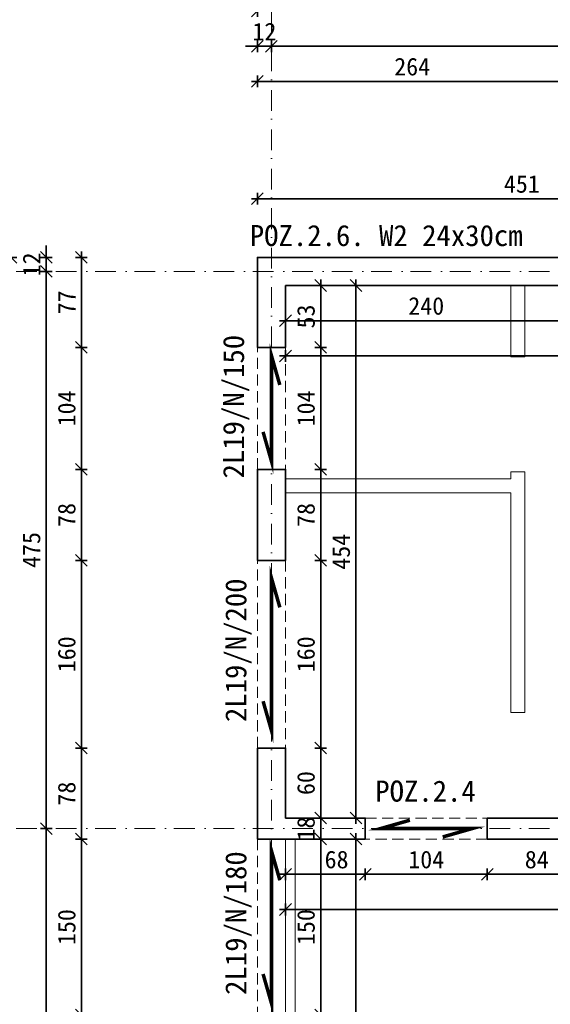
# Model space of a CAD drawing. Header units: millimetres. Extents: x -6343 to 9945, y -9929 to 237.
# Tile 24 of 43: x -5472 to -5020, y -4350 to -3511. Entities that reach past the tile are written whole.
import ezdxf
from ezdxf import colors
from ezdxf.entities.mleader import LeaderData, LeaderLine
from ezdxf.math import Vec2, Vec3

# ---------------------------------------------------------------- set-up
doc = ezdxf.new("R2010")
doc.units = ezdxf.units.MM
doc.linetypes.add('HIDDEN2', pattern=[4.7625, 3.175, -1.5875])
doc.linetypes.add('Kreski i kropki', pattern=[335.138881, 176.388884, -88.194442, 0, -70.555556])
doc.layers.add('_k_niewidoczna', color=72, linetype='Continuous', lineweight=9, plot=False)
for name, color, linetype, lineweight in [('_k_opis', 7, 'Continuous', 13), ('_k_osie', 142, 'Kreski i kropki', 13), ('_k_widok', 7, 'Continuous', 18), ('_k_wymiar', 7, 'Continuous', 9), ('_k_zarys', 7, 'HIDDEN2', 20), ('_k_ściany', 223, 'Continuous', 35)]:
    doc.layers.add(name, color=color, linetype=linetype, lineweight=lineweight)
doc.styles.add('GENERATED_STYLE_1', font='MS Gothic.ttf')
doc.dimstyles.new('1-100 (20cm)', dxfattribs={"dimscale": 5, "dimtxt": 3, "dimasz": 2, "dimexe": 1, "dimexo": 1, "dimgap": 1, "dimtad": 1, "dimdec": 0, "dimzin": 12, "dimdsep": 46, "dimtxsty": 'GENERATED_STYLE_1', "dimblk1": 'OBLIQUE', "dimblk2": 'OBLIQUE', "dimsah": 1, "dimcen": 0, "dimdle": 1, "dimclrd": 256, "dimclre": 256, "dimclrt": 4, "dimazin": 0, "dimtfac": 0.75, "dimtdec": 0, "dimtix": 1, "dimtmove": 1, "dimatfit": 3, "dimldrblk": 'OBLIQUE', "dimfxl": 1, "dimfxlon": 1, "dimtvp": 0.75, "dimtolj": 1, "dimtzin": 0, "dimarcsym": 0})

# ---------------------------------------------------------------- blocks, each defined once
blk = doc.blocks.new('_OBLIQUE')
at = {"color": 0, "linetype": 'ByBlock'}
blk.add_line((-0.5, -0.5), (0.5, 0.5), dxfattribs=at)
blk = doc.blocks.new('*D214')
at = {"layer": '_k_wymiar', "lineweight": -2, "transparency": 16777216}
for p, q in [((-256.41, -25), (-256.41, -35)), ((-188.42, -25), (-188.42, -35)), ((-261.41, -30), (-183.42, -30))]:
    blk.add_line(p, q, dxfattribs=at)
at = {"layer": 'Defpoints', "color": 0, "transparency": 16777216}
for p in [(-256.41, 0), (-188.42, 0), (-188.42, -30)]:
    blk.add_point(p, dxfattribs=at)
at = {"layer": '_k_wymiar', "lineweight": -2, "transparency": 16777216, "xscale": 10, "yscale": 10, "zscale": 10, "rotation": 180}
blk.add_blockref('_OBLIQUE', (-256.41, -30), dxfattribs=at)
at = {"layer": '_k_wymiar', "lineweight": -2, "transparency": 16777216, "xscale": 10, "yscale": 10, "zscale": 10}
blk.add_blockref('_OBLIQUE', (-188.42, -30), dxfattribs=at)
at = {"layer": '_k_wymiar', "color": 4, "transparency": 16777216, "insert": (-212.89, -17.5), "char_height": 15, "attachment_point": 5, "style": 'GENERATED_STYLE_1'}
blk.add_mtext('\\A1;68', dxfattribs=at)
blk = doc.blocks.new('*D215')
at = {"layer": '_k_wymiar', "lineweight": -2, "transparency": 16777216}
for p, q in [((-188.42, -25), (-188.42, -35)), ((-84.42, -25), (-84.42, -35)), ((-193.42, -30), (-79.42, -30))]:
    blk.add_line(p, q, dxfattribs=at)
at = {"layer": 'Defpoints', "color": 0, "transparency": 16777216}
for p in [(-188.42, 0), (-84.42, 0), (-84.42, -30)]:
    blk.add_point(p, dxfattribs=at)
at = {"layer": '_k_wymiar', "lineweight": -2, "transparency": 16777216, "xscale": 10, "yscale": 10, "zscale": 10, "rotation": 180}
blk.add_blockref('_OBLIQUE', (-188.42, -30), dxfattribs=at)
at = {"layer": '_k_wymiar', "lineweight": -2, "transparency": 16777216, "xscale": 10, "yscale": 10, "zscale": 10}
blk.add_blockref('_OBLIQUE', (-84.42, -30), dxfattribs=at)
at = {"layer": '_k_wymiar', "color": 4, "transparency": 16777216, "insert": (-136.42, -17.5), "char_height": 15, "attachment_point": 5, "style": 'GENERATED_STYLE_1'}
blk.add_mtext('\\A1;104', dxfattribs=at)
blk = doc.blocks.new('*D216')
at = {"layer": '_k_wymiar', "lineweight": -2, "transparency": 16777216}
for p, q in [((-84.42, -25), (-84.42, -35)), ((0, -25), (0, -35)), ((-89.42, -30), (5, -30))]:
    blk.add_line(p, q, dxfattribs=at)
at = {"layer": 'Defpoints', "color": 0, "transparency": 16777216}
for p in [(-84.42, 0), (0, 0), (0, -30)]:
    blk.add_point(p, dxfattribs=at)
at = {"layer": '_k_wymiar', "lineweight": -2, "transparency": 16777216, "xscale": 10, "yscale": 10, "zscale": 10, "rotation": 180}
blk.add_blockref('_OBLIQUE', (-84.42, -30), dxfattribs=at)
at = {"layer": '_k_wymiar', "lineweight": -2, "transparency": 16777216, "xscale": 10, "yscale": 10, "zscale": 10}
blk.add_blockref('_OBLIQUE', (0, -30), dxfattribs=at)
at = {"layer": '_k_wymiar', "color": 4, "transparency": 16777216, "insert": (-42.21, -17.5), "char_height": 15, "attachment_point": 5, "style": 'GENERATED_STYLE_1'}
blk.add_mtext('\\A1;84', dxfattribs=at)
blk = doc.blocks.new('*D345')
at = {"layer": '_k_wymiar', "lineweight": -2, "transparency": 16777216}
for p, q in [((-256.41, -55), (-256.41, -65)), ((1033.59, -55), (1033.59, -65)), ((-261.41, -60), (1038.59, -60))]:
    blk.add_line(p, q, dxfattribs=at)
at = {"layer": 'Defpoints', "color": 0, "transparency": 16777216}
for p in [(-256.41, -30), (1033.59, -30), (1033.59, -60)]:
    blk.add_point(p, dxfattribs=at)
at = {"layer": '_k_wymiar', "lineweight": -2, "transparency": 16777216, "xscale": 10, "yscale": 10, "zscale": 10, "rotation": 180}
blk.add_blockref('_OBLIQUE', (-256.41, -60), dxfattribs=at)
at = {"layer": '_k_wymiar', "lineweight": -2, "transparency": 16777216, "xscale": 10, "yscale": 10, "zscale": 10}
blk.add_blockref('_OBLIQUE', (1033.59, -60), dxfattribs=at)
at = {"layer": '_k_wymiar', "color": 4, "transparency": 16777216, "insert": (388.59, -47.5), "char_height": 15, "attachment_point": 5, "style": 'GENERATED_STYLE_1'}
blk.add_mtext('\\A1;1290', dxfattribs=at)
blk = doc.blocks.new('*D228')
at = {"layer": '_k_wymiar', "lineweight": -2, "transparency": 16777216}
for p, q in [((-226.41, -155), (-226.41, 5)), ((-231.41, 0), (-221.41, 0)), ((-231.41, -150), (-221.41, -150))]:
    blk.add_line(p, q, dxfattribs=at)
at = {"layer": 'Defpoints', "color": 0, "transparency": 16777216}
for p in [(-256.41, 0), (-226.41, 0), (-256.41, -150)]:
    blk.add_point(p, dxfattribs=at)
at = {"layer": '_k_wymiar', "lineweight": -2, "transparency": 16777216, "xscale": 10, "yscale": 10, "zscale": 10}
for p, rotation in [((-226.41, 0), 90), ((-226.41, -150), 270)]:
    blk.add_blockref('_OBLIQUE', p, dxfattribs=dict(at, rotation=rotation))
at = {"layer": '_k_wymiar', "color": 4, "transparency": 16777216, "insert": (-238.91, -75), "char_height": 15, "attachment_point": 5, "rotation": 90, "style": 'GENERATED_STYLE_1'}
blk.add_mtext('\\A1;150', dxfattribs=at)
blk = doc.blocks.new('*D229')
at = {"layer": '_k_wymiar', "lineweight": -2, "transparency": 16777216}
for p, q in [((-226.41, 18), (-226.41, 28)), ((-231.41, 18), (-221.41, 18)), ((-226.41, 0), (-226.41, 18)), ((-231.41, 0), (-221.41, 0)), ((-226.41, 0), (-226.41, -10))]:
    blk.add_line(p, q, dxfattribs=at)
at = {"layer": 'Defpoints', "color": 0, "transparency": 16777216}
for p in [(-256.41, 18), (-226.41, 18), (-256.41, 0)]:
    blk.add_point(p, dxfattribs=at)
at = {"layer": '_k_wymiar', "lineweight": -2, "transparency": 16777216, "xscale": 10, "yscale": 10, "zscale": 10}
for p, rotation in [((-226.41, 18), 270), ((-226.41, 0), 90)]:
    blk.add_blockref('_OBLIQUE', p, dxfattribs=dict(at, rotation=rotation))
at = {"layer": '_k_wymiar', "color": 4, "transparency": 16777216, "insert": (-238.91, 9), "char_height": 15, "attachment_point": 5, "rotation": 90, "style": 'GENERATED_STYLE_1'}
blk.add_mtext('\\A1;18', dxfattribs=at)
blk = doc.blocks.new('*D230')
at = {"layer": '_k_wymiar', "lineweight": -2, "transparency": 16777216}
for p, q in [((-231.41, 77.6), (-221.41, 77.6)), ((-226.41, 13), (-226.41, 82.6)), ((-231.41, 18), (-221.41, 18))]:
    blk.add_line(p, q, dxfattribs=at)
at = {"layer": 'Defpoints', "color": 0, "transparency": 16777216}
for p in [(-256.41, 77.6), (-226.41, 77.6), (-256.41, 18)]:
    blk.add_point(p, dxfattribs=at)
at = {"layer": '_k_wymiar', "lineweight": -2, "transparency": 16777216, "xscale": 10, "yscale": 10, "zscale": 10}
for p, rotation in [((-226.41, 77.6), 90), ((-226.41, 18), 270)]:
    blk.add_blockref('_OBLIQUE', p, dxfattribs=dict(at, rotation=rotation))
at = {"layer": '_k_wymiar', "color": 4, "transparency": 16777216, "insert": (-238.91, 47.8), "char_height": 15, "attachment_point": 5, "rotation": 90, "style": 'GENERATED_STYLE_1'}
blk.add_mtext('\\A1;60', dxfattribs=at)
blk = doc.blocks.new('*D231')
at = {"layer": '_k_wymiar', "lineweight": -2, "transparency": 16777216}
for p, q in [((-231.41, 237.6), (-221.41, 237.6)), ((-226.41, 72.6), (-226.41, 242.6)), ((-231.41, 77.6), (-221.41, 77.6))]:
    blk.add_line(p, q, dxfattribs=at)
at = {"layer": 'Defpoints', "color": 0, "transparency": 16777216}
for p in [(-256.41, 237.6), (-226.41, 237.6), (-256.41, 77.6)]:
    blk.add_point(p, dxfattribs=at)
at = {"layer": '_k_wymiar', "lineweight": -2, "transparency": 16777216, "xscale": 10, "yscale": 10, "zscale": 10}
for p, rotation in [((-226.41, 237.6), 90), ((-226.41, 77.6), 270)]:
    blk.add_blockref('_OBLIQUE', p, dxfattribs=dict(at, rotation=rotation))
at = {"layer": '_k_wymiar', "color": 4, "transparency": 16777216, "insert": (-238.91, 157.6), "char_height": 15, "attachment_point": 5, "rotation": 90, "style": 'GENERATED_STYLE_1'}
blk.add_mtext('\\A1;160', dxfattribs=at)
blk = doc.blocks.new('*D232')
at = {"layer": '_k_wymiar', "lineweight": -2, "transparency": 16777216}
for p, q in [((-226.41, 232.6), (-226.41, 320.2)), ((-231.41, 315.2), (-221.41, 315.2)), ((-231.41, 237.6), (-221.41, 237.6))]:
    blk.add_line(p, q, dxfattribs=at)
at = {"layer": 'Defpoints', "color": 0, "transparency": 16777216}
for p in [(-256.41, 315.2), (-226.41, 315.2), (-256.41, 237.6)]:
    blk.add_point(p, dxfattribs=at)
at = {"layer": '_k_wymiar', "lineweight": -2, "transparency": 16777216, "xscale": 10, "yscale": 10, "zscale": 10}
for p, rotation in [((-226.41, 315.2), 90), ((-226.41, 237.6), 270)]:
    blk.add_blockref('_OBLIQUE', p, dxfattribs=dict(at, rotation=rotation))
at = {"layer": '_k_wymiar', "color": 4, "transparency": 16777216, "insert": (-238.91, 276.4), "char_height": 15, "attachment_point": 5, "rotation": 90, "style": 'GENERATED_STYLE_1'}
blk.add_mtext('\\A1;78', dxfattribs=at)
blk = doc.blocks.new('*D233')
at = {"layer": '_k_wymiar', "lineweight": -2, "transparency": 16777216}
for p, q in [((-226.41, 310.2), (-226.41, 424.2)), ((-231.41, 419.2), (-221.41, 419.2)), ((-231.41, 315.2), (-221.41, 315.2))]:
    blk.add_line(p, q, dxfattribs=at)
at = {"layer": 'Defpoints', "color": 0, "transparency": 16777216}
for p in [(-256.41, 419.2), (-226.41, 419.2), (-256.41, 315.2)]:
    blk.add_point(p, dxfattribs=at)
at = {"layer": '_k_wymiar', "lineweight": -2, "transparency": 16777216, "xscale": 10, "yscale": 10, "zscale": 10}
for p, rotation in [((-226.41, 419.2), 90), ((-226.41, 315.2), 270)]:
    blk.add_blockref('_OBLIQUE', p, dxfattribs=dict(at, rotation=rotation))
at = {"layer": '_k_wymiar', "color": 4, "transparency": 16777216, "insert": (-238.91, 367.2), "char_height": 15, "attachment_point": 5, "rotation": 90, "style": 'GENERATED_STYLE_1'}
blk.add_mtext('\\A1;104', dxfattribs=at)
blk = doc.blocks.new('*D234')
at = {"layer": '_k_wymiar', "lineweight": -2, "transparency": 16777216}
for p, q in [((-231.41, 472), (-221.41, 472)), ((-226.41, 414.2), (-226.41, 477)), ((-231.41, 419.2), (-221.41, 419.2))]:
    blk.add_line(p, q, dxfattribs=at)
at = {"layer": 'Defpoints', "color": 0, "transparency": 16777216}
for p in [(-256.41, 472), (-226.41, 472), (-256.41, 419.2)]:
    blk.add_point(p, dxfattribs=at)
at = {"layer": '_k_wymiar', "lineweight": -2, "transparency": 16777216, "xscale": 10, "yscale": 10, "zscale": 10}
for p, rotation in [((-226.41, 472), 90), ((-226.41, 419.2), 270)]:
    blk.add_blockref('_OBLIQUE', p, dxfattribs=dict(at, rotation=rotation))
at = {"layer": '_k_wymiar', "color": 4, "transparency": 16777216, "insert": (-238.91, 445.6), "char_height": 15, "attachment_point": 5, "rotation": 90, "style": 'GENERATED_STYLE_1'}
blk.add_mtext('\\A1;53', dxfattribs=at)
blk = doc.blocks.new('*D347')
at = {"layer": '_k_wymiar', "lineweight": -2, "transparency": 16777216}
for p, q in [((-201.41, 472), (-191.41, 472)), ((-196.41, 477), (-196.41, 13)), ((-201.41, 18), (-191.41, 18))]:
    blk.add_line(p, q, dxfattribs=at)
at = {"layer": 'Defpoints', "color": 0, "transparency": 16777216}
for p in [(-226.41, 472), (-226.41, 18), (-196.41, 18)]:
    blk.add_point(p, dxfattribs=at)
at = {"layer": '_k_wymiar', "lineweight": -2, "transparency": 16777216, "xscale": 10, "yscale": 10, "zscale": 10}
for p, rotation in [((-196.41, 472), 90), ((-196.41, 18), 270)]:
    blk.add_blockref('_OBLIQUE', p, dxfattribs=dict(at, rotation=rotation))
at = {"layer": '_k_wymiar', "color": 4, "transparency": 16777216, "insert": (-208.91, 245), "char_height": 15, "attachment_point": 5, "rotation": 90, "style": 'GENERATED_STYLE_1'}
blk.add_mtext('\\A1;454', dxfattribs=at)
blk = doc.blocks.new('*D235')
at = {"layer": '_k_wymiar', "lineweight": -2, "transparency": 16777216}
for p, q in [((-196.41, 5), (-196.41, -499)), ((-196.41, 0), (-191.41, 0)), ((-196.41, -494), (-201.41, -494))]:
    blk.add_line(p, q, dxfattribs=at)
at = {"layer": 'Defpoints', "color": 0, "transparency": 16777216}
for p in [(-196.41, 0), (-196.41, -494), (-196.41, -494)]:
    blk.add_point(p, dxfattribs=at)
at = {"layer": '_k_wymiar', "lineweight": -2, "transparency": 16777216, "xscale": 10, "yscale": 10, "zscale": 10}
for p, rotation in [((-196.41, 0), 90), ((-196.41, -494), 270)]:
    blk.add_blockref('_OBLIQUE', p, dxfattribs=dict(at, rotation=rotation))
at = {"layer": '_k_wymiar', "color": 4, "transparency": 16777216, "insert": (-208.91, -247), "char_height": 15, "attachment_point": 5, "rotation": 90, "style": 'GENERATED_STYLE_1'}
blk.add_mtext('\\A1;494', dxfattribs=at)
blk = doc.blocks.new('*D348')
at = {"layer": '_k_wymiar', "lineweight": -2, "transparency": 16777216}
for p, q in [((-256.41, 442), (-256.41, 447)), ((-16.41, 442), (-16.41, 447)), ((-261.41, 442), (-11.41, 442))]:
    blk.add_line(p, q, dxfattribs=at)
at = {"layer": 'Defpoints', "color": 0, "transparency": 16777216}
for p in [(-256.41, 442), (-16.41, 442), (-16.41, 442)]:
    blk.add_point(p, dxfattribs=at)
at = {"layer": '_k_wymiar', "lineweight": -2, "transparency": 16777216, "xscale": 10, "yscale": 10, "zscale": 10, "rotation": 180}
blk.add_blockref('_OBLIQUE', (-256.41, 442), dxfattribs=at)
at = {"layer": '_k_wymiar', "lineweight": -2, "transparency": 16777216, "xscale": 10, "yscale": 10, "zscale": 10}
blk.add_blockref('_OBLIQUE', (-16.41, 442), dxfattribs=at)
at = {"layer": '_k_wymiar', "color": 4, "transparency": 16777216, "insert": (-136.41, 454.5), "char_height": 15, "attachment_point": 5, "style": 'GENERATED_STYLE_1'}
blk.add_mtext('\\A1;240', dxfattribs=at)
blk = doc.blocks.new('*D349')
at = {"layer": '_k_wymiar', "lineweight": -2, "transparency": 16777216}
for p, q in [((-261.41, 412), (1038.59, 412)), ((-256.41, 417), (-256.41, 407)), ((1033.59, 417), (1033.59, 407))]:
    blk.add_line(p, q, dxfattribs=at)
at = {"layer": 'Defpoints', "color": 0, "transparency": 16777216}
for p in [(-256.41, 442), (1033.59, 442), (1033.59, 412)]:
    blk.add_point(p, dxfattribs=at)
at = {"layer": '_k_wymiar', "lineweight": -2, "transparency": 16777216, "xscale": 10, "yscale": 10, "zscale": 10, "rotation": 180}
blk.add_blockref('_OBLIQUE', (-256.41, 412), dxfattribs=at)
at = {"layer": '_k_wymiar', "lineweight": -2, "transparency": 16777216, "xscale": 10, "yscale": 10, "zscale": 10}
blk.add_blockref('_OBLIQUE', (1033.59, 412), dxfattribs=at)
at = {"layer": '_k_wymiar', "color": 4, "transparency": 16777216, "insert": (388.59, 424.5), "char_height": 15, "attachment_point": 5, "style": 'GENERATED_STYLE_1'}
blk.add_mtext('\\A1;1290', dxfattribs=at)
blk = doc.blocks.new('*D288')
at = {"layer": '_k_wymiar', "lineweight": -2, "transparency": 16777216}
for p, q in [((-280.41, 641), (-280.41, 651)), ((-16.41, 641), (-16.41, 651)), ((-285.41, 646), (-11.41, 646))]:
    blk.add_line(p, q, dxfattribs=at)
at = {"layer": 'Defpoints', "color": 0, "transparency": 16777216}
for p in [(-16.41, 646), (-280.41, 496), (-16.41, 496)]:
    blk.add_point(p, dxfattribs=at)
at = {"layer": '_k_wymiar', "lineweight": -2, "transparency": 16777216, "xscale": 10, "yscale": 10, "zscale": 10, "rotation": 180}
blk.add_blockref('_OBLIQUE', (-280.41, 646), dxfattribs=at)
at = {"layer": '_k_wymiar', "lineweight": -2, "transparency": 16777216, "xscale": 10, "yscale": 10, "zscale": 10}
blk.add_blockref('_OBLIQUE', (-16.41, 646), dxfattribs=at)
at = {"layer": '_k_wymiar', "color": 4, "transparency": 16777216, "insert": (-148.41, 658.5), "char_height": 15, "attachment_point": 5, "style": 'GENERATED_STYLE_1'}
blk.add_mtext('\\A1;264', dxfattribs=at)
blk = doc.blocks.new('*D295')
at = {"layer": '_k_wymiar', "lineweight": -2, "transparency": 16777216}
for p, q in [((-268.41, 671), (-268.41, 681)), ((1042.59, 671), (1042.59, 681)), ((1047.59, 676), (-273.41, 676))]:
    blk.add_line(p, q, dxfattribs=at)
at = {"layer": 'Defpoints', "color": 0, "transparency": 16777216}
for p in [(-268.41, 676), (-268.41, 484), (1042.59, 484)]:
    blk.add_point(p, dxfattribs=at)
at = {"layer": '_k_wymiar', "lineweight": -2, "transparency": 16777216, "xscale": 10, "yscale": 10, "zscale": 10, "rotation": 180}
blk.add_blockref('_OBLIQUE', (-268.41, 676), dxfattribs=at)
at = {"layer": '_k_wymiar', "lineweight": -2, "transparency": 16777216, "xscale": 10, "yscale": 10, "zscale": 10}
blk.add_blockref('_OBLIQUE', (1042.59, 676), dxfattribs=at)
at = {"layer": '_k_wymiar', "color": 4, "transparency": 16777216, "insert": (387.09, 688.5), "char_height": 15, "attachment_point": 5, "style": 'GENERATED_STYLE_1'}
blk.add_mtext('\\A1;1311', dxfattribs=at)
blk = doc.blocks.new('*D336')
at = {"layer": '_k_wymiar', "lineweight": -2, "transparency": 16777216}
for p, q in [((-280.41, 671), (-280.41, 681)), ((-268.41, 671), (-268.41, 681)), ((-280.41, 676), (-290.41, 676)), ((-268.41, 676), (-280.41, 676)), ((-268.41, 676), (-258.41, 676))]:
    blk.add_line(p, q, dxfattribs=at)
at = {"layer": 'Defpoints', "color": 0, "transparency": 16777216}
for p in [(-280.41, 676), (-280.41, 496), (-268.41, 484)]:
    blk.add_point(p, dxfattribs=at)
at = {"layer": '_k_wymiar', "lineweight": -2, "transparency": 16777216, "xscale": 10, "yscale": 10, "zscale": 10}
blk.add_blockref('_OBLIQUE', (-280.41, 676), dxfattribs=at)
at = {"layer": '_k_wymiar', "lineweight": -2, "transparency": 16777216, "xscale": 10, "yscale": 10, "zscale": 10, "rotation": 180}
blk.add_blockref('_OBLIQUE', (-268.41, 676), dxfattribs=at)
at = {"layer": '_k_wymiar', "color": 4, "transparency": 16777216, "insert": (-274.41, 688.5), "char_height": 15, "attachment_point": 5, "style": 'GENERATED_STYLE_1'}
blk.add_mtext('\\A1;12', dxfattribs=at)
blk = doc.blocks.new('*D337')
at = {"layer": '_k_wymiar', "lineweight": -2, "transparency": 16777216}
for p, q in [((-285.41, 706), (1569.59, 706)), ((-280.41, 701), (-280.41, 711)), ((1564.59, 701), (1564.59, 711))]:
    blk.add_line(p, q, dxfattribs=at)
at = {"layer": 'Defpoints', "color": 0, "transparency": 16777216}
for p in [(1564.59, 706), (-280.41, 496), (1564.59, 496)]:
    blk.add_point(p, dxfattribs=at)
at = {"layer": '_k_wymiar', "lineweight": -2, "transparency": 16777216, "xscale": 10, "yscale": 10, "zscale": 10, "rotation": 180}
blk.add_blockref('_OBLIQUE', (-280.41, 706), dxfattribs=at)
at = {"layer": '_k_wymiar', "lineweight": -2, "transparency": 16777216, "xscale": 10, "yscale": 10, "zscale": 10}
blk.add_blockref('_OBLIQUE', (1564.59, 706), dxfattribs=at)
at = {"layer": '_k_wymiar', "color": 4, "transparency": 16777216, "insert": (642.09, 718.5), "char_height": 15, "attachment_point": 5, "style": 'GENERATED_STYLE_1'}
blk.add_mtext('\\A1;1845', dxfattribs=at)
blk = doc.blocks.new('*D299')
at = {"layer": '_k_wymiar', "lineweight": -2, "transparency": 16777216}
for p, q in [((-425.41, 0), (-435.41, 0)), ((-430.41, -155), (-430.41, 5)), ((-425.41, -150), (-435.41, -150))]:
    blk.add_line(p, q, dxfattribs=at)
at = {"layer": 'Defpoints', "color": 0, "transparency": 16777216}
for p in [(-430.41, 0), (-280.41, 0), (-280.41, -150)]:
    blk.add_point(p, dxfattribs=at)
at = {"layer": '_k_wymiar', "lineweight": -2, "transparency": 16777216, "xscale": 10, "yscale": 10, "zscale": 10}
for p, rotation in [((-430.41, 0), 90), ((-430.41, -150), 270)]:
    blk.add_blockref('_OBLIQUE', p, dxfattribs=dict(at, rotation=rotation))
at = {"layer": '_k_wymiar', "color": 4, "transparency": 16777216, "insert": (-442.91, -75), "char_height": 15, "attachment_point": 5, "rotation": 90, "style": 'GENERATED_STYLE_1'}
blk.add_mtext('\\A1;150', dxfattribs=at)
blk = doc.blocks.new('*D300')
at = {"layer": '_k_wymiar', "lineweight": -2, "transparency": 16777216}
for p, q in [((-425.41, 77.6), (-435.41, 77.6)), ((-430.41, -5), (-430.41, 82.6)), ((-425.41, 0), (-435.41, 0))]:
    blk.add_line(p, q, dxfattribs=at)
at = {"layer": 'Defpoints', "color": 0, "transparency": 16777216}
for p in [(-430.41, 77.6), (-280.41, 77.6), (-280.41, 0)]:
    blk.add_point(p, dxfattribs=at)
at = {"layer": '_k_wymiar', "lineweight": -2, "transparency": 16777216, "xscale": 10, "yscale": 10, "zscale": 10}
for p, rotation in [((-430.41, 77.6), 90), ((-430.41, 0), 270)]:
    blk.add_blockref('_OBLIQUE', p, dxfattribs=dict(at, rotation=rotation))
at = {"layer": '_k_wymiar', "color": 4, "transparency": 16777216, "insert": (-442.91, 38.8), "char_height": 15, "attachment_point": 5, "rotation": 90, "style": 'GENERATED_STYLE_1'}
blk.add_mtext('\\A1;78', dxfattribs=at)
blk = doc.blocks.new('*D301')
at = {"layer": '_k_wymiar', "lineweight": -2, "transparency": 16777216}
for p, q in [((-425.41, 237.6), (-435.41, 237.6)), ((-430.41, 72.6), (-430.41, 242.6)), ((-425.41, 77.6), (-435.41, 77.6))]:
    blk.add_line(p, q, dxfattribs=at)
at = {"layer": 'Defpoints', "color": 0, "transparency": 16777216}
for p in [(-430.41, 237.6), (-280.41, 237.6), (-280.41, 77.6)]:
    blk.add_point(p, dxfattribs=at)
at = {"layer": '_k_wymiar', "lineweight": -2, "transparency": 16777216, "xscale": 10, "yscale": 10, "zscale": 10}
for p, rotation in [((-430.41, 237.6), 90), ((-430.41, 77.6), 270)]:
    blk.add_blockref('_OBLIQUE', p, dxfattribs=dict(at, rotation=rotation))
at = {"layer": '_k_wymiar', "color": 4, "transparency": 16777216, "insert": (-442.91, 157.6), "char_height": 15, "attachment_point": 5, "rotation": 90, "style": 'GENERATED_STYLE_1'}
blk.add_mtext('\\A1;160', dxfattribs=at)
blk = doc.blocks.new('*D302')
at = {"layer": '_k_wymiar', "lineweight": -2, "transparency": 16777216}
for p, q in [((-430.41, 232.6), (-430.41, 320.2)), ((-425.41, 315.2), (-435.41, 315.2)), ((-425.41, 237.6), (-435.41, 237.6))]:
    blk.add_line(p, q, dxfattribs=at)
at = {"layer": 'Defpoints', "color": 0, "transparency": 16777216}
for p in [(-430.41, 315.2), (-280.41, 315.2), (-280.41, 237.6)]:
    blk.add_point(p, dxfattribs=at)
at = {"layer": '_k_wymiar', "lineweight": -2, "transparency": 16777216, "xscale": 10, "yscale": 10, "zscale": 10}
for p, rotation in [((-430.41, 315.2), 90), ((-430.41, 237.6), 270)]:
    blk.add_blockref('_OBLIQUE', p, dxfattribs=dict(at, rotation=rotation))
at = {"layer": '_k_wymiar', "color": 4, "transparency": 16777216, "insert": (-442.91, 276.4), "char_height": 15, "attachment_point": 5, "rotation": 90, "style": 'GENERATED_STYLE_1'}
blk.add_mtext('\\A1;78', dxfattribs=at)
blk = doc.blocks.new('*D303')
at = {"layer": '_k_wymiar', "lineweight": -2, "transparency": 16777216}
for p, q in [((-430.41, 310.2), (-430.41, 424.2)), ((-425.41, 419.2), (-435.41, 419.2)), ((-425.41, 315.2), (-435.41, 315.2))]:
    blk.add_line(p, q, dxfattribs=at)
at = {"layer": 'Defpoints', "color": 0, "transparency": 16777216}
for p in [(-430.41, 419.2), (-280.41, 419.2), (-280.41, 315.2)]:
    blk.add_point(p, dxfattribs=at)
at = {"layer": '_k_wymiar', "lineweight": -2, "transparency": 16777216, "xscale": 10, "yscale": 10, "zscale": 10}
for p, rotation in [((-430.41, 419.2), 90), ((-430.41, 315.2), 270)]:
    blk.add_blockref('_OBLIQUE', p, dxfattribs=dict(at, rotation=rotation))
at = {"layer": '_k_wymiar', "color": 4, "transparency": 16777216, "insert": (-442.91, 367.2), "char_height": 15, "attachment_point": 5, "rotation": 90, "style": 'GENERATED_STYLE_1'}
blk.add_mtext('\\A1;104', dxfattribs=at)
blk = doc.blocks.new('*D304')
at = {"layer": '_k_wymiar', "lineweight": -2, "transparency": 16777216}
for p, q in [((-425.41, 496), (-435.41, 496)), ((-430.41, 414.2), (-430.41, 501)), ((-425.41, 419.2), (-435.41, 419.2))]:
    blk.add_line(p, q, dxfattribs=at)
at = {"layer": 'Defpoints', "color": 0, "transparency": 16777216}
for p in [(-430.41, 496), (-280.41, 496), (-280.41, 419.2)]:
    blk.add_point(p, dxfattribs=at)
at = {"layer": '_k_wymiar', "lineweight": -2, "transparency": 16777216, "xscale": 10, "yscale": 10, "zscale": 10}
for p, rotation in [((-430.41, 496), 90), ((-430.41, 419.2), 270)]:
    blk.add_blockref('_OBLIQUE', p, dxfattribs=dict(at, rotation=rotation))
at = {"layer": '_k_wymiar', "color": 4, "transparency": 16777216, "insert": (-442.91, 457.6), "char_height": 15, "attachment_point": 5, "rotation": 90, "style": 'GENERATED_STYLE_1'}
blk.add_mtext('\\A1;77', dxfattribs=at)
blk = doc.blocks.new('*D338')
at = {"layer": '_k_wymiar', "lineweight": -2, "transparency": 16777216}
for p, q in [((-460.41, 496), (-460.41, 506)), ((-455.41, 496), (-465.41, 496)), ((-460.41, 496), (-460.41, 484)), ((-455.41, 484), (-465.41, 484)), ((-460.41, 484), (-460.41, 474))]:
    blk.add_line(p, q, dxfattribs=at)
at = {"layer": 'Defpoints', "color": 0, "transparency": 16777216}
for p in [(-274.41, 496), (-460.41, 484), (-268.41, 484)]:
    blk.add_point(p, dxfattribs=at)
at = {"layer": '_k_wymiar', "lineweight": -2, "transparency": 16777216, "xscale": 10, "yscale": 10, "zscale": 10}
for p, rotation in [((-460.41, 496), 270), ((-460.41, 484), 90)]:
    blk.add_blockref('_OBLIQUE', p, dxfattribs=dict(at, rotation=rotation))
at = {"layer": '_k_wymiar', "color": 4, "transparency": 16777216, "insert": (-472.91, 490), "char_height": 15, "attachment_point": 5, "rotation": 90, "style": 'GENERATED_STYLE_1'}
blk.add_mtext('\\A1;12', dxfattribs=at)
blk = doc.blocks.new('*D305')
at = {"layer": '_k_wymiar', "lineweight": -2, "transparency": 16777216}
for p, q in [((-460.41, 489), (-460.41, 4)), ((-455.41, 484), (-465.41, 484)), ((-455.41, 9), (-465.41, 9))]:
    blk.add_line(p, q, dxfattribs=at)
at = {"layer": 'Defpoints', "color": 0, "transparency": 16777216}
for p in [(-268.41, 484), (-460.41, 9), (-268.41, 9)]:
    blk.add_point(p, dxfattribs=at)
at = {"layer": '_k_wymiar', "lineweight": -2, "transparency": 16777216, "xscale": 10, "yscale": 10, "zscale": 10}
for p, rotation in [((-460.41, 484), 90), ((-460.41, 9), 270)]:
    blk.add_blockref('_OBLIQUE', p, dxfattribs=dict(at, rotation=rotation))
at = {"layer": '_k_wymiar', "color": 4, "transparency": 16777216, "insert": (-472.91, 246.5), "char_height": 15, "attachment_point": 5, "rotation": 90, "style": 'GENERATED_STYLE_1'}
blk.add_mtext('\\A1;475', dxfattribs=at)
blk = doc.blocks.new('*D360')
at = {"layer": '_k_wymiar', "lineweight": -2, "transparency": 16777216}
for p, q in [((-455.41, 9), (-465.41, 9)), ((-460.41, 14), (-460.41, -511)), ((-455.41, -506), (-465.41, -506))]:
    blk.add_line(p, q, dxfattribs=at)
at = {"layer": 'Defpoints', "color": 0, "transparency": 16777216}
for p in [(-268.41, 9), (-460.41, -506), (-268.41, -506)]:
    blk.add_point(p, dxfattribs=at)
at = {"layer": '_k_wymiar', "lineweight": -2, "transparency": 16777216, "xscale": 10, "yscale": 10, "zscale": 10}
for p, rotation in [((-460.41, 9), 90), ((-460.41, -506), 270)]:
    blk.add_blockref('_OBLIQUE', p, dxfattribs=dict(at, rotation=rotation))
at = {"layer": '_k_wymiar', "color": 4, "transparency": 16777216, "insert": (-472.91, -248.5), "char_height": 15, "attachment_point": 5, "rotation": 90, "style": 'GENERATED_STYLE_1'}
blk.add_mtext('\\A1;515', dxfattribs=at)
blk = doc.blocks.new('*D340')
at = {"layer": '_k_wymiar', "lineweight": -2, "transparency": 16777216}
for p, q in [((-485.41, 496), (-495.41, 496)), ((-490.41, -523), (-490.41, 501)), ((-485.41, -518), (-495.41, -518))]:
    blk.add_line(p, q, dxfattribs=at)
at = {"layer": 'Defpoints', "color": 0, "transparency": 16777216}
for p in [(-490.41, 496), (-280.41, 496), (-280.41, -518)]:
    blk.add_point(p, dxfattribs=at)
at = {"layer": '_k_wymiar', "lineweight": -2, "transparency": 16777216, "xscale": 10, "yscale": 10, "zscale": 10}
for p, rotation in [((-490.41, 496), 90), ((-490.41, -518), 270)]:
    blk.add_blockref('_OBLIQUE', p, dxfattribs=dict(at, rotation=rotation))
at = {"layer": '_k_wymiar', "color": 4, "transparency": 16777216, "insert": (-502.91, -11), "char_height": 15, "attachment_point": 5, "rotation": 90, "style": 'GENERATED_STYLE_1'}
blk.add_mtext('\\A1;1014', dxfattribs=at)
blk = doc.blocks.new('*D344')
at = {"layer": '_k_wymiar', "lineweight": -2, "transparency": 16777216}
for p, q in [((-285.41, 546), (175.59, 546)), ((-280.41, 541), (-280.41, 551)), ((170.59, 541), (170.59, 551))]:
    blk.add_line(p, q, dxfattribs=at)
at = {"layer": 'Defpoints', "color": 0, "transparency": 16777216}
for p in [(170.59, 546), (-280.41, 496), (170.59, 496)]:
    blk.add_point(p, dxfattribs=at)
at = {"layer": '_k_wymiar', "lineweight": -2, "transparency": 16777216, "xscale": 10, "yscale": 10, "zscale": 10, "rotation": 180}
blk.add_blockref('_OBLIQUE', (-280.41, 546), dxfattribs=at)
at = {"layer": '_k_wymiar', "lineweight": -2, "transparency": 16777216, "xscale": 10, "yscale": 10, "zscale": 10}
blk.add_blockref('_OBLIQUE', (170.59, 546), dxfattribs=at)
at = {"layer": '_k_wymiar', "color": 4, "transparency": 16777216, "insert": (-54.91, 558.5), "char_height": 15, "attachment_point": 5, "style": 'GENERATED_STYLE_1'}
blk.add_mtext('\\A1;451', dxfattribs=at)
blk = doc.blocks.new('K_02')
at = {"layer": '_k_niewidoczna'}
blk.add_lwpolyline([(-64.39, 472), (-52.39, 472), (-52.39, 411.2), (-64.39, 411.2)], close=True, dxfattribs=at)
blk.add_lwpolyline([(-64.39, 307.2), (-64.39, 313.2), (-52.39, 313.2), (-52.39, 108), (-64.39, 108), (-64.39, 295.2), (-256.41, 295.2), (-256.41, 307.2), (-64.39, 307.2)], dxfattribs=at)
at = {"layer": '_k_osie', "ltscale": 0.1}
for points in [[(-268.41, -858), (-268.41, 836.04)], [(-620.41, 484), (1904.59, 484)], [(-620.41, 9), (1904.59, 9)]]:
    blk.add_lwpolyline(points, dxfattribs=at)
at = {"layer": '_k_widok', "color": 7, "ltscale": 3, "const_width": 3}
for points in [[(-275.56, 347.2), (-268.41, 322.2), (-268.41, 412.2), (-261.27, 387.2)], [(-275.56, 117.6), (-268.41, 92.6), (-268.41, 222.6), (-261.27, 197.6)], [(-150.42, 16.14), (-175.42, 9), (-97.42, 9), (-122.42, 1.86)], [(-275.56, -115), (-268.41, -140), (-268.41, -10), (-261.27, -35)]]:
    blk.add_lwpolyline(points, dxfattribs=at)
at = {"layer": '_k_zarys', "ltscale": 3}
for points in [[(-280.41, 419.2), (-256.41, 419.2), (-256.41, 315.2), (-280.41, 315.2)], [(-256.41, 237.6), (-256.41, 77.6), (-280.41, 77.6), (-280.41, 237.6)], [(-188.42, 18), (-84.42, 18), (-84.42, 0), (-188.42, 0)], [(-280.41, -150), (-256.41, -150), (-256.41, 0), (-280.41, 0)]]:
    blk.add_lwpolyline(points, close=True, dxfattribs=at)
at = {"layer": '_k_ściany', "color": 2}
for points in [[(-256.41, 472), (-16.41, 472), (-16.41, 496), (-280.41, 496), (-280.41, 419.2), (-256.41, 419.2), (-256.41, 472)], [(-280.41, 77.6), (-256.41, 77.6), (-256.41, 18), (-188.42, 18), (-188.42, 0), (-280.41, 0), (-280.41, 77.6)]]:
    blk.add_lwpolyline(points, dxfattribs=at)
for points in [[(-256.41, 237.6), (-280.41, 237.6), (-280.41, 315.2), (-256.41, 315.2)], [(-84.42, 18), (0, 18), (0, 0), (-84.42, 0)]]:
    blk.add_lwpolyline(points, close=True, dxfattribs=at)
at = {"layer": '_k_opis', "insert": (-170.55, 523.64), "char_height": 18, "width": 504.2725, "attachment_point": 2, "style": 'GENERATED_STYLE_1'}
blk.add_mtext('{\\fMS Gothic|b1|i0|c128|p49;POZ.2.\\fMS Gothic|b1|i0|c238|p49;6}.{\\fMS Gothic|b1|i0|c238|p49; W2 }24x30cm', dxfattribs=at)
at = {"layer": '_k_opis', "char_height": 18, "width": 110.7237, "attachment_point": 2, "rotation": 90, "style": 'GENERATED_STYLE_1'}
for s, insert in [('{\\fMS Gothic|b0|i0|c128|p49;2L19/N/1}5{\\fMS Gothic|b0|i0|c128|p49;0}', (-309.74, 368.71)), ('{\\fMS Gothic|b0|i0|c128|p49;2L19/N/}200', (-307.78, 161.03)), ('{\\fMS Gothic|b0|i0|c128|p49;2L19/N/}180', (-307.78, -71.57))]:
    blk.add_mtext(s, dxfattribs=dict(at, insert=insert))
at = {"layer": '_k_opis', "color": 1, "insert": (-137.05, 49.97), "char_height": 18, "width": 248.0975, "attachment_point": 2, "style": 'GENERATED_STYLE_1'}
blk.add_mtext('{\\fMS Gothic|b1|i0|c128|p49;POZ.2.\\fMS Gothic|b1|i0|c238|p49;4}', dxfattribs=at)
at = {"layer": '_k_wymiar'}
for base, p1, p2, picture, middle in [((1564.59, 706), (-280.41, 496), (1564.59, 496), '*D337', (642.09, 718.5)), ((-280.41, 676), (-268.41, 484), (-280.41, 496), '*D336', (-274.41, 688.5)), ((-268.41, 676), (1042.59, 484), (-268.41, 484), '*D295', (387.09, 688.5)), ((-16.41, 646), (-280.41, 496), (-16.41, 496), '*D288', (-148.41, 658.5)), ((170.59, 546), (-280.41, 496), (170.59, 496), '*D344', (-54.91, 558.5)), ((-16.41, 442), (-256.41, 442), (-16.41, 442), '*D348', (-136.41, 454.5)), ((1033.59, 412), (-256.41, 442), (1033.59, 442), '*D349', (388.59, 424.5)), ((-84.42, -30), (-188.42, 0), (-84.42, 0), '*D215', (-136.42, -17.5)), ((0, -30), (-84.42, 0), (0, 0), '*D216', (-42.21, -17.5)), ((1033.59, -60), (-256.41, -30), (1033.59, -30), '*D345', (388.59, -47.5))]:
    dim = blk.add_linear_dim(base=base, p1=p1, p2=p2, dimstyle='1-100 (20cm)', dxfattribs=at)
    dim.commit()
    dim.dimension.update_dxf_attribs({"geometry": picture, "text_midpoint": middle})
for base, p1, p2, picture, middle in [((-460.41, 484), (-274.41, 496), (-268.41, 484), '*D338', (-472.91, 490)), ((-490.41, 496), (-280.41, -518), (-280.41, 496), '*D340', (-502.91, -11)), ((-430.41, 496), (-280.41, 419.2), (-280.41, 496), '*D304', (-442.91, 457.6)), ((-460.41, 9), (-268.41, 484), (-268.41, 9), '*D305', (-472.91, 246.5)), ((-226.41, 472), (-256.41, 419.2), (-256.41, 472), '*D234', (-238.91, 445.6)), ((-196.41, 18), (-226.41, 472), (-226.41, 18), '*D347', (-208.91, 245)), ((-430.41, 419.2), (-280.41, 315.2), (-280.41, 419.2), '*D303', (-442.91, 367.2)), ((-226.41, 419.2), (-256.41, 315.2), (-256.41, 419.2), '*D233', (-238.91, 367.2)), ((-430.41, 315.2), (-280.41, 237.6), (-280.41, 315.2), '*D302', (-442.91, 276.4)), ((-226.41, 315.2), (-256.41, 237.6), (-256.41, 315.2), '*D232', (-238.91, 276.4)), ((-430.41, 237.6), (-280.41, 77.6), (-280.41, 237.6), '*D301', (-442.91, 157.6)), ((-226.41, 237.6), (-256.41, 77.6), (-256.41, 237.6), '*D231', (-238.91, 157.6)), ((-430.41, 77.6), (-280.41, 0), (-280.41, 77.6), '*D300', (-442.91, 38.8)), ((-226.41, 77.6), (-256.41, 18), (-256.41, 77.6), '*D230', (-238.91, 47.8)), ((-226.41, 18), (-256.41, 0), (-256.41, 18), '*D229', (-238.91, 9)), ((-460.41, -506), (-268.41, 9), (-268.41, -506), '*D360', (-472.91, -248.5)), ((-430.41, 0), (-280.41, -150), (-280.41, 0), '*D299', (-442.91, -75)), ((-226.41, 0), (-256.41, -150), (-256.41, 0), '*D228', (-238.91, -75)), ((-196.41, -494), (-196.41, 0), (-196.41, -494), '*D235', (-208.91, -247))]:
    dim = blk.add_linear_dim(base=base, p1=p1, p2=p2, angle=90, dimstyle='1-100 (20cm)', dxfattribs=at)
    dim.commit()
    dim.dimension.update_dxf_attribs({"geometry": picture, "text_midpoint": middle})
dim = blk.add_linear_dim(base=(-188.42, -30), p1=(-256.41, 0), p2=(-188.42, 0), dimstyle='1-100 (20cm)', dxfattribs=at)
dim.commit()
dim.dimension.update_dxf_attribs({"geometry": '*D214', "text_midpoint": (-212.89, -30), "dimtype": 128})
at = {"layer": '_k_opis', "ltscale": 0.1}
ml = blk.add_multileader_mtext('Standard', dxfattribs=at)
ml.set_content('{\\fMS Gothic|b1|i0|c128|p49;POZ.2.\\fMS Gothic|b1|i0|c238|p49;5\\P\\fMS Gothic|b0|i0|c128|p49;24x24cm}', color=256, style='GENERATED_STYLE_1')
ml.set_leader_properties()
ml.build(insert=Vec2(0, 0))
ml.multileader.update_dxf_attribs({"text_left_attachment_type": 6, "text_right_attachment_type": 6, "dogleg_length": 3.07, "arrow_head_size": 16})
ctx = ml.context
ctx.base_point, ctx.char_height, ctx.arrow_head_size, ctx.landing_gap_size, ctx.plane_origin = Vec3(42.4, 383.29), 18, 16, 2.37, Vec3(201.25, 453.43)
ctx.left_attachment, ctx.right_attachment, ctx.text_align_type = 6, 6, 2
notes = []
notes.append((ctx, [(0, (1, 1, 0), (130.35, 383.29), (-1, 0), 3.07, [(0, [(182.59, 472), (130.35, 383.29)], 0, [])])]))
ctx.mtext.insert, ctx.mtext.width, ctx.mtext.defined_height, ctx.mtext.alignment, ctx.mtext.flow_direction = Vec3(124.91, 404.89), 259.3562, 37.61, 3, 5
for ctx, leaders in notes:
    for number, flags, end, landing, length, lines in leaders:
        leader = LeaderData()
        leader.index, (leader.has_last_leader_line, leader.has_dogleg_vector, leader.attachment_direction) = number, flags
        leader.last_leader_point, leader.dogleg_vector, leader.dogleg_length = Vec3(end), Vec3(landing), length
        for number, points, colour, breaks in lines:
            line = LeaderLine()
            line.index, line.vertices, line.color, line.breaks = number, Vec3.list(points), colors.encode_raw_color(colour), breaks
            leader.lines.append(line)
        ctx.leaders.append(leader)

msp = doc.modelspace()

# ---------------------------------------------------------------- linework, layer by layer
at = {"layer": '_k_wymiar'}
msp.add_lwpolyline([(-5245.83, -4703.65), (-5237.63, -4703.65), (-5237.63, -4209.65), (-5245.83, -4209.65)], close=True, dxfattribs=at)

# ---------------------------------------------------------------- block references
at = {"layer": '_k_ściany', "color": 2}
msp.add_blockref('K_02', (-4989.41, -4209.65), dxfattribs=at)

doc.saveas('drawing.dxf')
